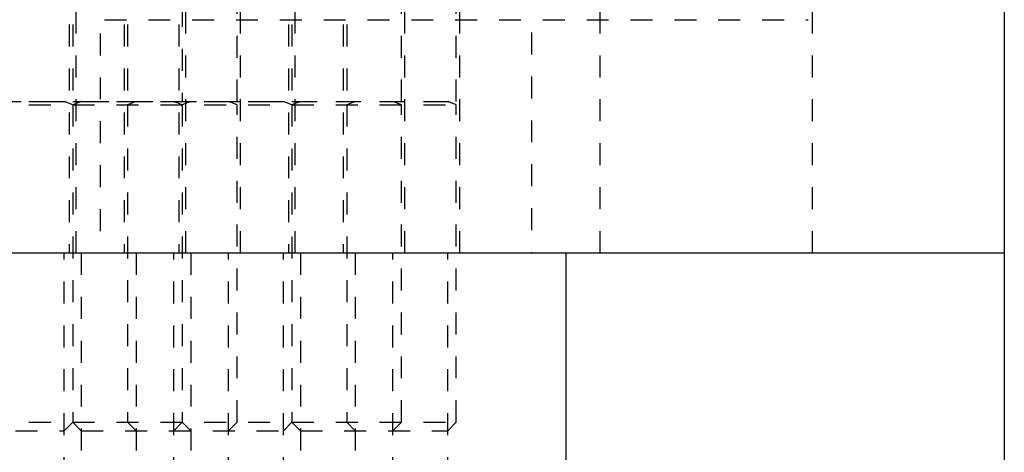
# Model space of a CAD drawing. Header units: inches. Extents: x 1772 to 2706, y -534 to -52.
# Tile 104 of 256: x 1947.79 to 1952.28, y -527.37 to -525.4. Entities that reach past the tile are written whole.
import ezdxf

# ---------------------------------------------------------------- set-up
doc = ezdxf.new("R2010")
doc.units = ezdxf.units.IN
doc.header["$LTSCALE"] = 0.5
doc.header["$MEASUREMENT"] = 0
doc.linetypes.add('HIDDEN', pattern=[0.225, 0.15, -0.075])
doc.layers.add('SID-M-H', color=4, linetype='HIDDEN')
doc.layers.add('SID-M-S', color=105, linetype='Continuous')

msp = doc.modelspace()

# ---------------------------------------------------------------- linework, layer by layer
at = {"layer": 'SID-M-H'}
for p, q in [((1948.78362, -525.77667), (1948.78362, -520.46628)), ((1948.53362, -520.73628), (1948.53362, -525.77667)), ((1948.15862, -523.46628), (1948.15862, -526.46628)), ((1950.43987, -526.46628), (1950.43987, -523.46628)), ((1951.40862, -526.46628), (1951.40862, -523.46628)), ((1948.01812, -524.02628), (1948.01812, -526.46628)), ((1948.03362, -524.02628), (1948.03362, -525.77667)), ((1948.04912, -526.46628), (1948.04912, -524.02628)), ((1948.26812, -524.02628), (1948.26812, -526.46628)), ((1948.28362, -524.02628), (1948.28362, -525.77667)), ((1948.51812, -524.02628), (1948.51812, -526.46628)), ((1948.54912, -526.46628), (1948.54912, -524.02628)), ((1948.79912, -526.46628), (1948.79912, -524.02628)), ((1949.01812, -524.02628), (1949.01812, -526.46628)), ((1949.03362, -524.02628), (1949.03362, -525.77667)), ((1949.04912, -526.46628), (1949.04912, -524.02628)), ((1949.26812, -524.02628), (1949.26812, -526.46628)), ((1949.28362, -524.02628), (1949.28362, -525.77667)), ((1949.53362, -525.77667), (1949.53362, -524.02628)), ((1949.54912, -526.46628), (1949.54912, -524.02628)), ((1949.78362, -525.77667), (1949.78362, -524.02628)), ((1949.79912, -526.46628), (1949.79912, -524.02628)), ((1950.12737, -524.66225), (1950.12737, -526.46628)), ((1948.17862, -525.40378), (1951.38862, -525.40378)), ((1947.03362, -525.77667), (1949.78362, -525.77667)), ((1947.03362, -525.79088), (1949.78362, -525.79088)), ((1947.99877, -525.7782), (1947.56848, -525.7782)), ((1948.03362, -525.79088), (1947.99877, -525.7782)), ((1948.06848, -525.7782), (1948.03362, -525.79088)), ((1948.03362, -525.79088), (1948.03362, -527.23723)), ((1948.99877, -525.7782), (1948.06848, -525.7782)), ((1948.31848, -525.7782), (1948.28362, -525.79088)), ((1948.28362, -525.79088), (1948.28362, -527.23723)), ((1948.53362, -525.79088), (1948.49877, -525.7782)), ((1948.56848, -525.7782), (1948.53362, -525.79088)), ((1948.53362, -525.79088), (1948.53362, -527.23723)), ((1948.78362, -525.79088), (1948.74877, -525.7782)), ((1948.78362, -527.23723), (1948.78362, -525.79088)), ((1949.03362, -525.79088), (1948.99877, -525.7782)), ((1949.06848, -525.7782), (1949.03362, -525.79088)), ((1949.03362, -525.79088), (1949.03362, -527.23723)), ((1949.74877, -525.7782), (1949.06848, -525.7782)), ((1949.31848, -525.7782), (1949.28362, -525.79088)), ((1949.28362, -525.79088), (1949.28362, -527.23723)), ((1949.53362, -525.79088), (1949.49877, -525.7782)), ((1949.53362, -527.23723), (1949.53362, -525.79088)), ((1949.78362, -525.79088), (1949.74877, -525.7782)), ((1949.78362, -527.23723), (1949.78362, -525.79088)), ((1947.99457, -528.09628), (1947.99457, -526.46628)), ((1948.07267, -526.46628), (1948.07267, -528.09628)), ((1948.32267, -526.46628), (1948.32267, -528.09628)), ((1948.49457, -528.09628), (1948.49457, -526.46628)), ((1948.57267, -526.46628), (1948.57267, -528.09628)), ((1948.74457, -528.09628), (1948.74457, -526.46628)), ((1948.99457, -528.09628), (1948.99457, -526.46628)), ((1949.07267, -526.46628), (1949.07267, -528.09628)), ((1949.32267, -526.46628), (1949.32267, -528.09628)), ((1949.49457, -528.09628), (1949.49457, -526.46628)), ((1949.74457, -528.09628), (1949.74457, -526.46628)), ((1947.03362, -527.23723), (1949.78362, -527.23723)), ((1947.99457, -527.27628), (1948.03362, -527.23723)), ((1948.03362, -527.23723), (1948.07267, -527.27628)), ((1948.28362, -527.23723), (1948.32267, -527.27628)), ((1948.49457, -527.27628), (1948.53362, -527.23723)), ((1948.53362, -527.23723), (1948.57267, -527.27628)), ((1948.74457, -527.27628), (1948.78362, -527.23723)), ((1948.99457, -527.27628), (1949.03362, -527.23723)), ((1949.03362, -527.23723), (1949.07267, -527.27628)), ((1949.28362, -527.23723), (1949.32267, -527.27628)), ((1949.49457, -527.27628), (1949.53362, -527.23723)), ((1949.74457, -527.27628), (1949.78362, -527.23723)), ((1947.57267, -527.27628), (1947.99457, -527.27628)), ((1948.07267, -527.27628), (1948.99457, -527.27628)), ((1949.07267, -527.27628), (1949.74457, -527.27628))]:
    msp.add_line(p, q, dxfattribs=at)
for centre, start, end in [((1947.99904, -525.77746), 90, 250), ((1948.06821, -525.77746), 290, 90), ((1948.31821, -525.77746), 290, 90), ((1948.49904, -525.77746), 90, 250), ((1948.56821, -525.77746), 290, 90), ((1948.74904, -525.77746), 90, 250), ((1948.99904, -525.77746), 90, 250), ((1949.06821, -525.77746), 290, 90), ((1949.31821, -525.77746), 290, 90), ((1949.49904, -525.77746), 90, 250), ((1949.74904, -525.77746), 90, 250)]:
    msp.add_arc(centre, 0.000787, start, end, dxfattribs=at)
at = {"layer": 'SID-M-S'}
for p, q in [((1952.28362, -523.46628), (1952.28362, -531.46628)), ((1933.28362, -526.46628), (1952.28362, -526.46628)), ((1950.28362, -526.46628), (1950.28362, -529.27828))]:
    msp.add_line(p, q, dxfattribs=at)

doc.saveas('drawing.dxf')
